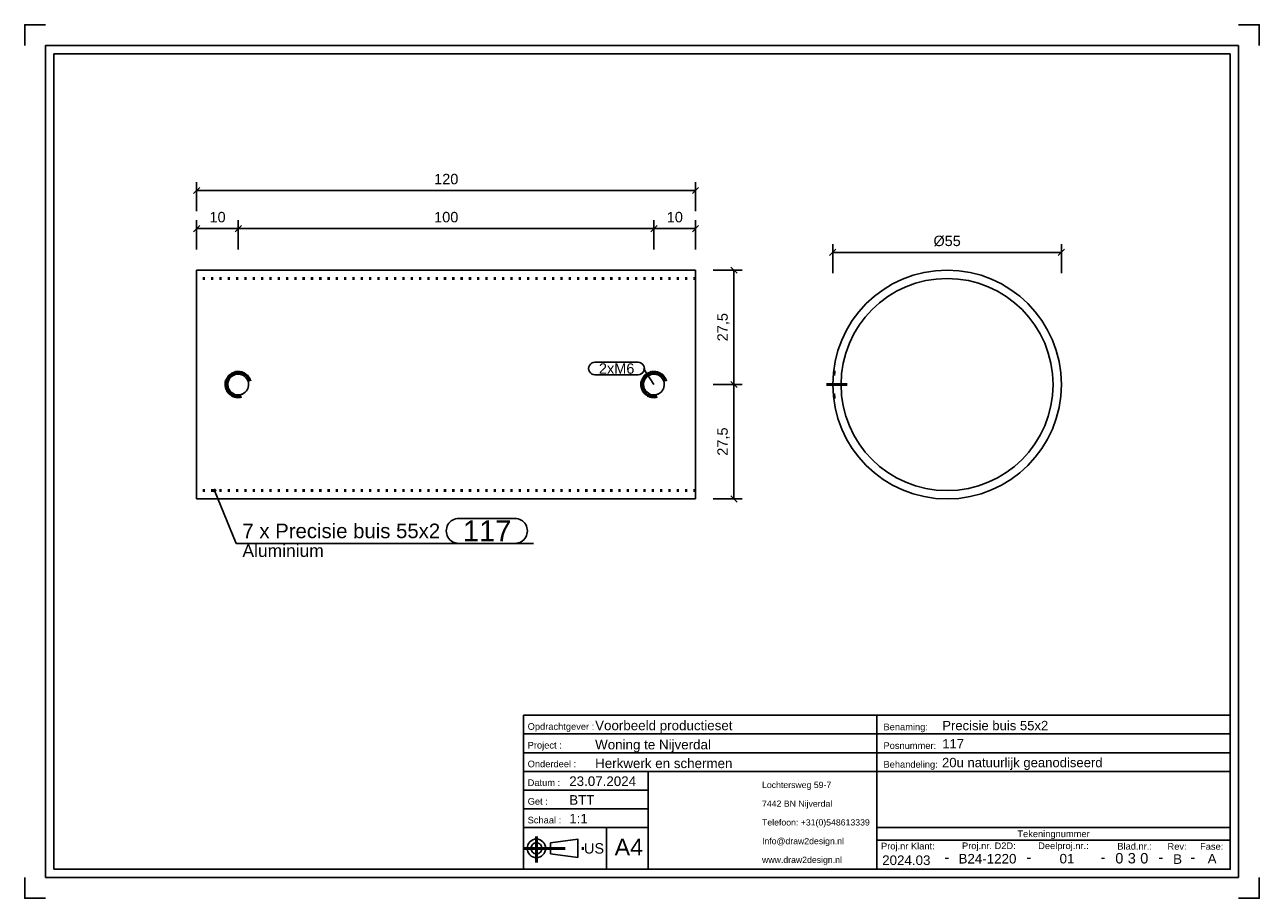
# Model space of a CAD drawing. Header units: millimetres. Extents: x 66 to 363, y -196 to 14.
import ezdxf
from ezdxf.enums import TextEntityAlignment as Align

# ---------------------------------------------------------------- set-up
doc = ezdxf.new("R2010")
doc.units = ezdxf.units.MM
doc.linetypes.add('DOT', pattern=[2, 0.5, -1.5])
doc.linetypes.add('STRICHPUNKT2', pattern=[18.5, 10, -4, 0.5, -4])
doc.layers.get('0').update_dxf_attribs({"linetype": 'CONTINUOUS'})
for name, color, linetype in [('DIM49', 4, 'CONTINUOUS'), ('LE_RED', 1, 'CONTINUOUS'), ('TXT_ALL', 7, 'CONTINUOUS'), ('TXT_DIM49', 2, 'CONTINUOUS'), ('TXT_YELLOW', 2, 'CONTINUOUS')]:
    doc.layers.add(name, color=color, linetype=linetype)
doc.layers.add('LE_ALL', color=7, linetype='CONTINUOUS', lineweight=50)
doc.styles.add('ARIAL', font='arial.ttf')

# ---------------------------------------------------------------- blocks, each defined once
blk = doc.blocks.new('TFIELD_00005', base_point=(243.41, -186.5))
at = {"layer": 'TXT_YELLOW', "style": 'ARIAL'}
for s, p in [('Lochtersweg 59-7', (243.41, -168.5)), ('7442 BN Nijverdal', (243.41, -173)), ('Telefoon: +31(0)548613339', (243.41, -177.5)), ('Info@draw2design.nl', (243.41, -182)), ('www.draw2design.nl', (243.41, -186.5))]:
    blk.add_text(s, height=1.5, dxfattribs=at).set_placement(p, align=Align.MIDDLE_LEFT)
blk = doc.blocks.new('FLEX_00004', base_point=(256.22, -188.75))
blk.add_blockref('TFIELD_00005', (243.41, -186.5))
blk = doc.blocks.new('D2D_00003', base_point=(216.28, -186.89))
blk.add_blockref('FLEX_00004', (256.22, -188.75))
blk = doc.blocks.new('TFIELD_00007', base_point=(207.95, -183.44))
at = {"layer": 'TXT_YELLOW', "style": 'ARIAL'}
blk.add_text('A4', height=4, dxfattribs=at).set_placement((207.95, -183.44), align=Align.MIDDLE_LEFT)
blk = doc.blocks.new('FLEX_00006', base_point=(211.33, -183.44))
blk.add_blockref('TFIELD_00007', (207.95, -183.44))
blk = doc.blocks.new('TFIELD_00013', base_point=(200.57, -183.75))
at = {"layer": 'TXT_YELLOW', "style": 'ARIAL'}
blk.add_text('US', height=2.5, dxfattribs=at).set_placement((200.57, -183.75), align=Align.MIDDLE_LEFT)
blk = doc.blocks.new('FLEX_00012', base_point=(200.57, -183.75))
blk.add_blockref('TFIELD_00013', (200.57, -183.75))
blk = doc.blocks.new('US_00011', base_point=(190.47, -183.75))
blk.add_line((192.49, -185.08), (199.06, -185.97))
blk.add_lwpolyline([(192.49, -185.08), (192.49, -182.42), (199.06, -181.53), (199.06, -185.97)])
for radius in [2.22, 1.33]:
    blk.add_circle((189.14, -183.75), radius)
at = {"layer": 'LE_ALL', "color": 1, "linetype": 'STRICHPUNKT2'}
for p, q in [((189.14, -180.93), (189.14, -187.15)), ((186.03, -183.75), (200.9, -183.75))]:
    blk.add_line(p, q, dxfattribs=at)
blk.add_blockref('FLEX_00012', (200.57, -183.75))
blk = doc.blocks.new('SCHRIFE_00015', base_point=(197.03, -168.75))
for p, q in [((186.03, -151.75), (271.03, -151.75)), ((186.03, -151.75), (186.03, -188.75)), ((271.03, -151.75), (356.03, -151.75)), ((271.03, -188.75), (271.03, -151.75)), ((356.03, -151.75), (356.03, -188.75)), ((186.03, -156.25), (271.03, -156.25)), ((271.03, -156.25), (356.03, -156.25)), ((186.03, -160.75), (271.03, -160.75)), ((271.03, -160.75), (356.03, -160.75)), ((186.03, -165.25), (356.03, -165.25)), ((216.03, -165.25), (216.03, -188.75)), ((216.03, -169.75), (186.03, -169.75)), ((216.03, -174.25), (186.03, -174.25)), ((216.03, -178.75), (186.03, -178.75)), ((206.03, -178.75), (206.03, -188.75)), ((356.03, -178.75), (271.03, -178.75)), ((356.03, -181.75), (271.03, -181.75)), ((356.03, -188.75), (186.03, -188.75))]:
    blk.add_line(p, q)
at = {"layer": 'TXT_YELLOW', "style": 'ARIAL'}
for s, height, p in [('Voorbeeld productieset', 2.3, (203.26, -155.35)), ('Precisie buis 55x2', 2.25, (286.76, -155.35)), ('Woning te Nijverdal', 2.3, (203.26, -159.95)), ('117', 2.25, (286.76, -159.74)), ('Herkwerk en schermen', 2.3, (203.26, -164.45)), ('20u natuurlijk geanodiseerd', 2.25, (286.71, -164.24)), ('23.07.2024', 2.3, (197.03, -168.75)), ('BTT', 2.3, (197.03, -173.25)), ('1:1', 2.3, (197.03, -177.75))]:
    blk.add_text(s, height=height, dxfattribs=at).set_placement(p)
for s, height, p in [('2024.03', 2.3, (278.12, -187.75)), ('-', 2.5, (287.86, -187.09)), ('B24-1220', 2.3, (297.64, -187.39)), ('-', 2.5, (307.61, -187.09)), ('01', 2.3, (316.77, -187.37)), ('-', 2.5, (325.44, -187.09)), ('-', 2.5, (339.37, -187.09)), ('B', 2.3, (343.38, -187.48)), ('-', 2.5, (347.03, -187.09)), ('A', 2.3, (351.68, -187.38))]:
    blk.add_text(s, height=height, dxfattribs=at).set_placement(p, align=Align.CENTER)
blk = doc.blocks.new('TFIELD_00019', base_point=(334.39, -186.12))
at = {"layer": 'TXT_ALL', "style": 'ARIAL'}
blk.add_text('0', height=2.5, dxfattribs=at).set_placement((334.39, -186.12), align=Align.MIDDLE_LEFT)
blk = doc.blocks.new('0_00018')
blk.add_blockref('TFIELD_00019', (334.39, -186.12))
blk = doc.blocks.new('TELLER1_00017')
blk.add_blockref('0_00018', (0, 0))
blk = doc.blocks.new('TFIELD_00022', base_point=(331.39, -186.12))
at = {"layer": 'TXT_ALL', "style": 'ARIAL'}
blk.add_text('3', height=2.5, dxfattribs=at).set_placement((331.39, -186.12), align=Align.MIDDLE_LEFT)
blk = doc.blocks.new('3_00021')
blk.add_blockref('TFIELD_00022', (331.39, -186.12))
blk = doc.blocks.new('TELLER2_00020')
blk.add_blockref('3_00021', (0, 0))
blk = doc.blocks.new('TFIELD_00025', base_point=(328.39, -186.12))
at = {"layer": 'TXT_ALL', "style": 'ARIAL'}
blk.add_text('0', height=2.5, dxfattribs=at).set_placement((328.39, -186.12), align=Align.MIDDLE_LEFT)
blk = doc.blocks.new('0_00024')
blk.add_blockref('TFIELD_00025', (328.39, -186.12))
blk = doc.blocks.new('TELLER3_00023')
blk.add_blockref('0_00024', (0, 0))
blk = doc.blocks.new('NL_00026', base_point=(187.03, -155.25))
at = {"layer": 'TXT_ALL', "color": 1, "style": 'ARIAL'}
blk.add_text('Tekeningnummer', height=1.6, dxfattribs=at).set_placement((313.53, -180.25), align=Align.MIDDLE_CENTER)
at = {"layer": 'TXT_YELLOW', "style": 'ARIAL'}
for s, p in [('Opdrachtgever :', (187.03, -155.25)), ('Benaming:', (272.63, -155.35)), ('Project :', (187.03, -159.75)), ('Posnummer:', (272.63, -159.85)), ('Onderdeel :', (187.03, -164.25)), ('Behandeling:', (272.63, -164.35)), ('Datum :', (187.03, -168.75)), ('Get :', (187.03, -173.25)), ('Schaal :', (187.03, -177.75)), ('Proj.nr Klant:', (272.03, -184)), ('Proj.nr. D2D:', (291.52, -183.93)), ('Deelproj.nr.:', (309.84, -183.92)), ('Blad.nr.:', (328.88, -184.04)), ('Rev:', (340.95, -184.08)), ('Fase:', (348.79, -184.08))]:
    blk.add_text(s, height=1.6, dxfattribs=at).set_placement(p)
blk = doc.blocks.new('SCHRIFE_00014')
for name, p in [('SCHRIFE_00015', (197.03, -168.75)), ('NL_00026', (187.03, -155.25)), ('TELLER3_00023', (0, 0)), ('TELLER2_00020', (0, 0)), ('TELLER1_00017', (0, 0))]:
    blk.add_blockref(name, p)
blk = doc.blocks.new('DINA4Q_00002', base_point=(356.03, 7.25))
for p, q in [((358.03, 9.25), (358.03, -190.75)), ((73.03, -188.75), (73.03, 7.25)), ((73.03, 7.25), (356.03, 7.25)), ((71.03, -190.75), (358.03, -190.75))]:
    blk.add_line(p, q)
for points in [[(66.03, 9.25), (66.03, 14.25), (71.03, 14.25)], [(358.03, 14.25), (363.03, 14.25), (363.03, 9.25)], [(71.03, -190.75), (71.03, 9.25), (358.03, 9.25)], [(356.03, 7.25), (356.03, -188.75), (73.03, -188.75)], [(66.03, -190.75), (66.03, -195.75), (71.03, -195.75)], [(358.03, -195.75), (363.03, -195.75), (363.03, -190.75)]]:
    blk.add_lwpolyline(points)
for name, p in [('SCHRIFE_00014', (0, 0)), ('D2D_00003', (216.28, -186.89)), ('US_00011', (190.47, -183.75)), ('FLEX_00006', (211.33, -183.44))]:
    blk.add_blockref(name, p)
blk = doc.blocks.new('_ZBL0031_00001')
blk.add_blockref('DINA4Q_00002', (356.03, 7.25))
blk = doc.blocks.new('SHAPE_00048', base_point=(217.4, -72.25))
at = {"layer": 'DIM49', "color": 3}
for p, q in [((203.17, -66.9), (213.61, -66.9)), ((213.61, -69.9), (203.17, -69.9)), ((217.4, -72.25), (214.86, -68.4))]:
    blk.add_line(p, q, dxfattribs=at)
for centre, start_param, end_param in [((203.17, -68.4), 1.570796, 4.712389), ((213.61, -68.4), 4.712389, 7.853982)]:
    blk.add_ellipse(centre, major_axis=(1.5, 0), ratio=1, start_param=start_param, end_param=end_param, dxfattribs=at)
at = {"layer": 'TXT_DIM49', "style": 'ARIAL'}
blk.add_text('2xM6', height=2.5, dxfattribs=at).set_placement((204.17, -68.4), align=Align.MIDDLE_LEFT)
blk = doc.blocks.new('_D1', base_point=(110.49, -33.25))
at = {"layer": 'DIM49', "color": 1}
for p, q in [((108.15, -34), (106.65, -35.5)), ((107.4, -39.75), (107.4, -32.75)), ((107.4, -34.75), (117.4, -34.75)), ((116.65, -35.5), (118.15, -34)), ((117.4, -39.75), (117.4, -32.75))]:
    blk.add_line(p, q, dxfattribs=at)
at = {"layer": 'TXT_DIM49', "style": 'ARIAL'}
blk.add_text('10', height=2.5, dxfattribs=at).set_placement((110.49, -33.25))
blk = doc.blocks.new('_D2', base_point=(164.53, -33.25))
at = {"layer": 'DIM49', "color": 1}
for p, q in [((118.15, -34), (116.65, -35.5)), ((117.4, -39.75), (117.4, -32.75)), ((117.4, -34.75), (217.4, -34.75)), ((216.65, -35.5), (218.15, -34)), ((217.4, -39.75), (217.4, -32.75))]:
    blk.add_line(p, q, dxfattribs=at)
at = {"layer": 'TXT_DIM49', "style": 'ARIAL'}
blk.add_text('100', height=2.5, dxfattribs=at).set_placement((164.53, -33.25))
blk = doc.blocks.new('_D3', base_point=(220.49, -33.25))
at = {"layer": 'DIM49', "color": 1}
for p, q in [((218.15, -34), (216.65, -35.5)), ((217.4, -39.75), (217.4, -32.75)), ((217.4, -34.75), (227.4, -34.75)), ((226.65, -35.5), (228.15, -34)), ((227.4, -39.75), (227.4, -32.75))]:
    blk.add_line(p, q, dxfattribs=at)
at = {"layer": 'TXT_DIM49', "style": 'ARIAL'}
blk.add_text('10', height=2.5, dxfattribs=at).set_placement((220.49, -33.25))
blk = doc.blocks.new('_D4', base_point=(164.53, -24.1))
at = {"layer": 'DIM49', "color": 1}
for p, q in [((107.4, -30.6), (107.4, -23.6)), ((227.4, -30.6), (227.4, -23.6)), ((108.15, -24.85), (106.65, -26.35)), ((107.4, -25.6), (227.4, -25.6)), ((226.65, -26.35), (228.15, -24.85))]:
    blk.add_line(p, q, dxfattribs=at)
at = {"layer": 'TXT_DIM49', "style": 'ARIAL'}
blk.add_text('120', height=2.5, dxfattribs=at).set_placement((164.53, -24.1))
blk = doc.blocks.new('SHAPE_00053', base_point=(111.72, -97.75))
at = {"layer": 'DIM49', "color": 3}
for p, q in [((111.46, -97.71), (111.98, -97.71)), ((111.52, -97.91), (111.93, -97.91)), ((111.83, -97.51), (111.62, -97.51)), ((111.72, -97.75), (116.92, -110.43)), ((170.45, -104.43), (183.97, -104.43)), ((116.92, -110.43), (188.47, -110.43)), ((183.97, -110.43), (170.45, -110.43))]:
    blk.add_line(p, q, dxfattribs=at)
blk.add_lwpolyline([(111.56, -97.54), (111.52, -97.59), (111.48, -97.65), (111.46, -97.71), (111.46, -97.78), (111.48, -97.85), (111.51, -97.91), (111.56, -97.96), (111.62, -97.99), (111.69, -98.01), (111.76, -98.01), (111.82, -97.99), (111.88, -97.96), (111.93, -97.91), (111.97, -97.85), (111.98, -97.78), (111.99, -97.72), (111.97, -97.65), (111.93, -97.59), (111.89, -97.54), (111.83, -97.51), (111.76, -97.49), (111.69, -97.49), (111.62, -97.51)], close=True, dxfattribs=at)
for centre, start_param, end_param in [((170.45, -107.43), 1.570796, 4.712389), ((183.97, -107.43), 4.712389, 7.853982)]:
    blk.add_ellipse(centre, major_axis=(3, 0), ratio=1, start_param=start_param, end_param=end_param, dxfattribs=at)
at = {"layer": 'TXT_DIM49', "style": 'ARIAL'}
for s, height, p in [('7 x Precisie buis 55x2', 3.5, (118.42, -107.43)), ('117', 5, (171.45, -107.43)), ('Aluminium', 3, (118.42, -112.18))]:
    blk.add_text(s, height=height, dxfattribs=at).set_placement(p, align=Align.MIDDLE_LEFT)
blk = doc.blocks.new('_D5', base_point=(235.16, -89.36))
at = {"layer": 'DIM49', "color": 1}
for p, q in [((231.66, -72.25), (238.66, -72.25)), ((237.41, -73), (235.91, -71.5)), ((236.66, -99.75), (236.66, -72.25)), ((231.66, -99.75), (238.66, -99.75)), ((235.91, -99), (237.41, -100.5))]:
    blk.add_line(p, q, dxfattribs=at)
at = {"layer": 'TXT_DIM49', "style": 'ARIAL'}
blk.add_text('27,5', height=2.5, rotation=90.0002, dxfattribs=at).set_placement((235.16, -89.36))
blk = doc.blocks.new('_D6', base_point=(235.16, -61.86))
at = {"layer": 'DIM49', "color": 1}
for p, q in [((237.41, -45.5), (235.91, -44)), ((231.66, -44.75), (238.66, -44.75)), ((236.66, -72.25), (236.66, -44.75)), ((231.66, -72.25), (238.66, -72.25)), ((235.91, -71.5), (237.41, -73))]:
    blk.add_line(p, q, dxfattribs=at)
at = {"layer": 'TXT_DIM49', "style": 'ARIAL'}
blk.add_text('27,5', height=2.5, rotation=90.0002, dxfattribs=at).set_placement((235.16, -61.86))
blk = doc.blocks.new('Precisie buis 55x2_00032', base_point=(227.4, -46.75))
for p, q in [((107.4, -99.75), (107.4, -44.75)), ((227.4, -44.75), (107.4, -44.75)), ((227.4, -99.75), (227.4, -44.75)), ((227.4, -99.75), (107.4, -99.75))]:
    blk.add_line(p, q)
at = {"layer": 'LE_ALL', "color": 3, "linetype": 'DOT'}
for p, q in [((227.4, -46.75), (107.4, -46.75)), ((227.4, -97.75), (107.4, -97.75))]:
    blk.add_line(p, q, dxfattribs=at)
for points in [[(120.3, -71.47), (120.15, -71.03), (119.93, -70.63), (119.66, -70.27), (119.53, -70.14), (119.19, -69.84), (118.8, -69.59), (118.38, -69.41), (118.21, -69.36), (117.76, -69.27), (117.3, -69.25), (116.85, -69.3), (116.68, -69.34), (116.24, -69.48), (115.83, -69.69), (115.46, -69.96), (115.35, -70.07), (115.04, -70.4), (114.79, -70.79), (114.59, -71.2), (114.54, -71.35), (114.44, -71.79), (114.41, -72.02, 0.037344), (114.41, -72.47), (114.48, -72.92), (114.62, -73.36), (114.82, -73.77), (114.91, -73.92), (115.2, -74.28), (115.53, -74.59), (115.91, -74.85), (116.07, -74.93), (116.49, -75.11), (116.94, -75.21), (117.4, -75.25), (117.86, -75.21), (118.18, -75.15)], [(220.3, -71.47), (220.15, -71.03), (219.93, -70.63), (219.66, -70.27), (219.53, -70.14), (219.19, -69.84), (218.8, -69.59), (218.38, -69.41), (218.21, -69.36), (217.76, -69.27), (217.3, -69.25), (216.85, -69.3), (216.68, -69.34), (216.24, -69.48), (215.83, -69.69), (215.46, -69.96), (215.35, -70.07), (215.04, -70.4), (214.79, -70.79), (214.59, -71.2), (214.54, -71.35), (214.44, -71.79), (214.41, -72.02, 0.037344), (214.41, -72.47), (214.48, -72.92), (214.62, -73.36), (214.82, -73.77), (214.91, -73.92), (215.2, -74.28), (215.53, -74.59), (215.91, -74.85), (216.07, -74.93), (216.49, -75.11), (216.94, -75.21), (217.4, -75.25), (217.86, -75.21), (218.18, -75.15)]]:
    blk.add_lwpolyline(points, format="xyb", dxfattribs=at)
for name, p in [('_D4', (164.53, -24.1)), ('_D1', (110.49, -33.25)), ('_D2', (164.53, -33.25)), ('_D3', (220.49, -33.25)), ('_D6', (235.16, -61.86)), ('SHAPE_00048', (217.4, -72.25)), ('_D5', (235.16, -89.36)), ('SHAPE_00053', (111.72, -97.75))]:
    blk.add_blockref(name, p)
blk = doc.blocks.new('DIN 13-M6_00034', base_point=(114.91, -72.02))
for points in [[(114.91, -72.02), (114.99, -71.61), (115.13, -71.22), (115.33, -70.85), (115.42, -70.73), (115.7, -70.42), (116.03, -70.16), (116.4, -69.96), (116.54, -69.91), (116.94, -69.79), (117.35, -69.75), (117.77, -69.78), (117.91, -69.8), (118.31, -69.92), (118.68, -70.1), (119.02, -70.34), (119.15, -70.45), (119.42, -70.77), (119.64, -71.13), (119.79, -71.51), (119.84, -71.67), (119.89, -72.02)], [(214.91, -72.02), (214.99, -71.61), (215.13, -71.22), (215.33, -70.85), (215.42, -70.73), (215.7, -70.42), (216.03, -70.16), (216.4, -69.96), (216.54, -69.91), (216.94, -69.79), (217.35, -69.75), (217.77, -69.78), (217.91, -69.8), (218.31, -69.92), (218.68, -70.1), (219.02, -70.34), (219.15, -70.45), (219.42, -70.77), (219.64, -71.13), (219.79, -71.51), (219.84, -71.67), (219.89, -72.02)], [(119.89, -72.47), (119.82, -72.89), (119.68, -73.28), (119.48, -73.64), (119.39, -73.77), (119.11, -74.08), (118.78, -74.34), (118.41, -74.54), (118.28, -74.59), (117.87, -74.7), (117.46, -74.75), (117.4, -74.75), (116.99, -74.71), (116.58, -74.61), (116.2, -74.44), (116.07, -74.36), (115.74, -74.11), (115.45, -73.81), (115.22, -73.46), (115.14, -73.32), (115, -72.93), (114.95, -72.71), (114.92, -72.48)], [(219.89, -72.47), (219.82, -72.89), (219.68, -73.28), (219.48, -73.64), (219.39, -73.77), (219.11, -74.08), (218.78, -74.34), (218.41, -74.54), (218.28, -74.59), (217.87, -74.7), (217.46, -74.75), (217.4, -74.75), (216.99, -74.71), (216.58, -74.61), (216.2, -74.44), (216.07, -74.36), (215.74, -74.11), (215.45, -73.81), (215.22, -73.46), (215.14, -73.32), (215, -72.93), (214.95, -72.71), (214.92, -72.48)]]:
    blk.add_lwpolyline(points)
for centre, start, end in [((117.4, -72.25), 174.8448, -174.6684), ((117.4, -72.25), -5.1552, 5.1552), ((217.4, -72.25), 174.8448, -174.6684), ((217.4, -72.25), -5.1552, 5.1552)]:
    blk.add_arc(centre, 2.5, start, end)
at = {"layer": 'LE_RED'}
for points in [[(120.3, -71.47), (120.15, -71.03), (119.93, -70.63), (119.66, -70.27), (119.53, -70.14), (119.19, -69.84), (118.8, -69.59), (118.38, -69.41), (118.21, -69.36), (117.76, -69.27), (117.3, -69.25), (116.85, -69.3), (116.68, -69.34), (116.24, -69.48), (115.83, -69.69), (115.46, -69.96), (115.35, -70.07), (115.04, -70.4), (114.79, -70.79), (114.59, -71.2), (114.54, -71.35), (114.44, -71.79), (114.41, -72.02, 0.037344), (114.41, -72.47)], [(220.3, -71.47), (220.15, -71.03), (219.93, -70.63), (219.66, -70.27), (219.53, -70.14), (219.19, -69.84), (218.8, -69.59), (218.38, -69.41), (218.21, -69.36), (217.76, -69.27), (217.3, -69.25), (216.85, -69.3), (216.68, -69.34), (216.24, -69.48), (215.83, -69.69), (215.46, -69.96), (215.35, -70.07), (215.04, -70.4), (214.79, -70.79), (214.59, -71.2), (214.54, -71.35), (214.44, -71.79), (214.41, -72.02, 0.037344), (214.41, -72.47)]]:
    blk.add_lwpolyline(points, format="xyb", dxfattribs=at)
for points in [[(114.41, -72.47), (114.48, -72.92), (114.62, -73.36), (114.82, -73.77), (114.91, -73.92), (115.2, -74.28), (115.53, -74.59), (115.91, -74.85), (116.07, -74.93), (116.49, -75.11), (116.94, -75.21), (117.4, -75.25), (117.86, -75.21), (118.18, -75.15)], [(214.41, -72.47), (214.48, -72.92), (214.62, -73.36), (214.82, -73.77), (214.91, -73.92), (215.2, -74.28), (215.53, -74.59), (215.91, -74.85), (216.07, -74.93), (216.49, -75.11), (216.94, -75.21), (217.4, -75.25), (217.86, -75.21), (218.18, -75.15)]]:
    blk.add_lwpolyline(points, dxfattribs=at)
blk = doc.blocks.new('DIN 13-M6_00033')
blk.add_blockref('DIN 13-M6_00034', (114.91, -72.02))
blk = doc.blocks.new('Precisie buis 55x2_00031')
for name, p in [('Precisie buis 55x2_00032', (227.4, -46.75)), ('DIN 13-M6_00033', (0, 0))]:
    blk.add_blockref(name, p)
blk = doc.blocks.new('Koppeling handregel_00030')
blk.add_blockref('Precisie buis 55x2_00031', (0, 0))
blk = doc.blocks.new('Losse delen_00029')
blk.add_blockref('Koppeling handregel_00030', (0, 0))
blk = doc.blocks.new('_A3D0192_00028')
blk.add_blockref('Losse delen_00029', (0, 0))
blk = doc.blocks.new('_ANS0192_00027')
blk.add_blockref('_A3D0192_00028', (0, 0))
blk = doc.blocks.new('_D7', base_point=(284.65, -38.97))
at = {"layer": 'DIM49', "color": 1}
for p, q in [((260.42, -45.47), (260.42, -38.47)), ((315.42, -45.47), (315.42, -38.47)), ((261.17, -39.72), (259.67, -41.22)), ((260.42, -40.47), (315.42, -40.47)), ((314.67, -41.22), (316.17, -39.72))]:
    blk.add_line(p, q, dxfattribs=at)
at = {"layer": 'TXT_DIM49', "style": 'ARIAL'}
for s, p in [('Ø', (284.65, -38.97)), ('55', (287.34, -38.97))]:
    blk.add_text(s, height=2.5, dxfattribs=at).set_placement(p)
blk = doc.blocks.new('Precisie buis 55x2_00040', base_point=(260.58, -75.25))
for radius in [27.5, 25.5]:
    blk.add_circle((287.92, -72.25), radius)
at = {"layer": 'LE_ALL', "color": 3, "linetype": 'DOT'}
for p, q in [((260.58, -69.25), (262.59, -69.25)), ((260.58, -75.25), (262.59, -75.25))]:
    blk.add_line(p, q, dxfattribs=at)
blk.add_blockref('_D7', (284.65, -38.97))
blk = doc.blocks.new('DIN 13-M6_00042', base_point=(260.53, -69.75))
at = {"layer": 'LE_ALL', "color": 3, "linetype": 'DOT'}
for p, q in [((260.53, -69.75), (262.54, -69.75)), ((260.58, -69.25), (262.59, -69.25)), ((260.42, -72.47), (260.42, -72.02)), ((260.53, -74.75), (262.54, -74.75)), ((260.58, -75.25), (262.59, -75.25))]:
    blk.add_line(p, q, dxfattribs=at)
blk = doc.blocks.new('DIN 13-M6_00041')
blk.add_blockref('DIN 13-M6_00042', (260.53, -69.75))
blk = doc.blocks.new('_00044', base_point=(258.92, -72.25))
at = {"layer": 'LE_ALL', "color": 1, "linetype": 'STRICHPUNKT2'}
blk.add_line((258.92, -72.25), (263.92, -72.25), dxfattribs=at)
blk.add_line((258.92, -72.25), (263.92, -72.25), dxfattribs=at)
blk = doc.blocks.new('_00043')
blk.add_blockref('_00044', (258.92, -72.25))
blk = doc.blocks.new('Precisie buis 55x2_00039')
for name, p in [('Precisie buis 55x2_00040', (260.58, -75.25)), ('DIN 13-M6_00041', (0, 0)), ('_00043', (0, 0))]:
    blk.add_blockref(name, p)
blk = doc.blocks.new('Koppeling handregel_00038')
blk.add_blockref('Precisie buis 55x2_00039', (0, 0))
blk = doc.blocks.new('Losse delen_00037')
blk.add_blockref('Koppeling handregel_00038', (0, 0))
blk = doc.blocks.new('_A3D0193_00036')
blk.add_blockref('Losse delen_00037', (0, 0))
blk = doc.blocks.new('_ANS0193_00035')
blk.add_blockref('_A3D0193_00036', (0, 0))

msp = doc.modelspace()

# ---------------------------------------------------------------- block references
for name in ['_ZBL0031_00001', '_ANS0192_00027', '_ANS0193_00035']:
    msp.add_blockref(name, (0, 0))

doc.saveas('drawing.dxf')
